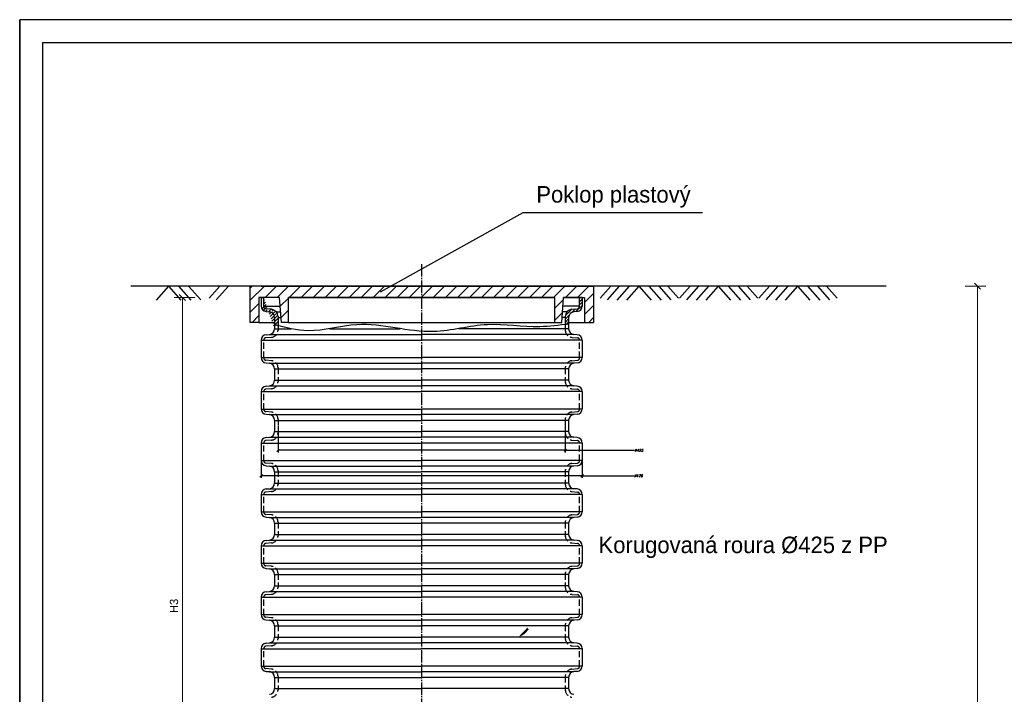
# Model space of a CAD drawing. Header units: millimetres. Extents: x -300186 to 535068, y -28581 to 763298.
# Tile 63 of 256: x 3266 to 4461, y 112676 to 113494. Entities that reach past the tile are written whole.
import ezdxf

# ---------------------------------------------------------------- set-up
doc = ezdxf.new("R2010")
doc.units = ezdxf.units.MM
doc.header["$LTSCALE"] = 10
doc.header["$PDSIZE"] = -4
doc.linetypes.add('CENTER', pattern=[1.9499999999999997, 1.5, -0.15, 0.15, -0.15])
doc.linetypes.add('HIDDEN1', pattern=[1.1, 0.75, -0.35])
for name, color, linetype in [('BORDER', 7, 'Continuous'), ('CIENKA', 1, 'Continuous'), ('ZTI-DPS-armatury-popis', 7, 'Continuous')]:
    doc.layers.add(name, color=color, linetype=linetype)
doc.layers.add('tenká', color=6, linetype='Continuous', lineweight=9)
doc.styles.add('GOST', font='simplex.shx', dxfattribs={"oblique": 15})
doc.styles.add('laplan N', font='txt')
doc.styles.add('pivovarska', font='txt')
doc.styles.get("Standard").update_dxf_attribs({"font": 'ic-simplex.shx', "width": 0.8})
doc.dimstyles.new('CADKON', dxfattribs={"dimscale": 50, "dimtxt": 2.5, "dimasz": 2.5, "dimexe": 1.8, "dimexo": 5, "dimgap": 0.6, "dimtad": 1, "dimrnd": 1, "dimtxsty": 'Standard', "dimblk1": 'OBLIQUE', "dimblk2": 'OBLIQUE', "dimsah": 1, "dimcen": 2.5, "dimadec": 1, "dimazin": 2, "dimtfac": 1, "dimtdec": 4, "dimtix": 1, "dimtmove": 2, "dimatfit": 3, "dimldrblk": 'OPEN30', "dimfxl": 5, "dimfxlon": 1, "dimtfill": 1, "dimtolj": 1, "dimarcsym": 0})
doc.dimstyles.new('pivovarska_100', dxfattribs={"dimscale": 100, "dimtxt": 2, "dimasz": 1.5, "dimexe": 2, "dimexo": 0, "dimgap": 1, "dimtad": 1, "dimdec": 0, "dimzin": 1, "dimtxsty": 'pivovarska', "dimblk": 'OBLIQUE', "dimcen": 2, "dimclrd": 256, "dimclre": 256, "dimclrt": 256, "dimadec": 0, "dimazin": 0, "dimtfac": 1, "dimtdec": 0, "dimtmove": 1, "dimatfit": 0, "dimfxl": 3, "dimfxlon": 1, "dimlwd": 13, "dimlwe": 13, "dimarcsym": 0})
doc.dimstyles.get("Standard").update_dxf_attribs({"dimtxt": 0.18, "dimasz": 0.18, "dimexe": 0.18, "dimexo": 0.0625, "dimgap": 0.09, "dimtad": 0, "dimtih": 1, "dimtoh": 1, "dimdec": 4, "dimzin": 0, "dimdsep": 46, "dimtxsty": 'Standard', "dimcen": 0.09, "dimadec": 0, "dimazin": 0, "dimtfac": 1, "dimtdec": 4, "dimtofl": 0, "dimtmove": 0, "dimatfit": 3, "dimfxl": 1, "dimtolj": 1, "dimtzin": 0, "dimarcsym": 0})
pattern_1 = [(45, (2161.072648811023, 111870.6409117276), (-7.292038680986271, 7.292038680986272), [])]

# ---------------------------------------------------------------- blocks, each defined once
blk = doc.blocks.new('_OBLIQUE')
at = {"color": 0, "linetype": 'ByBlock'}
blk.add_line((-0.5, -0.5), (0.5, 0.5), dxfattribs=at)
blk = doc.blocks.new('*D1079')
at = {"layer": 'Defpoints', "color": 0, "transparency": 16777216}
for p in [(4294.049739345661, 113170.5651523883), (4428.223535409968, 113170.5651523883), (4250.188195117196, 112130.9316728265)]:
    blk.add_point(p, dxfattribs=at)
at = {"layer": 'tenká', "lineweight": 13, "ltscale": 2, "transparency": 16777216}
for p, q in [((4413.223535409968, 113170.5651523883), (4438.223535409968, 113170.5651523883)), ((4428.223535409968, 112130.9316728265), (4428.223535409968, 113170.5651523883)), ((4413.223535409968, 112130.9316728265), (4438.223535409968, 112130.9316728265))]:
    blk.add_line(p, q, dxfattribs=at)
at = {"layer": 'tenká', "lineweight": 13, "transparency": 16777216, "xscale": 7.5, "yscale": 7.5, "zscale": 7.5}
for p, rotation in [((4428.223535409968, 113170.5651523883), 90), ((4428.223535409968, 112130.9316728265), 270)]:
    blk.add_blockref('_OBLIQUE', p, dxfattribs=dict(at, rotation=rotation))
at = {"layer": 'tenká', "transparency": 16777216, "insert": (4418.22150333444, 112650.7484126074), "char_height": 10, "attachment_point": 5, "rotation": 90, "style": 'laplan N'}
blk.add_mtext('H', dxfattribs=at)
blk = doc.blocks.new('*D1080')
at = {"layer": 'Defpoints', "color": 0, "transparency": 16777216}
for p in [(3463.649656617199, 113156.8151523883), (3559.233084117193, 113156.8151523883), (3570.235051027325, 112408.7769735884)]:
    blk.add_point(p, dxfattribs=at)
at = {"layer": 'tenká', "lineweight": 13, "ltscale": 2, "transparency": 16777216}
for p, q in [((3478.649656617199, 113156.8151523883), (3453.649656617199, 113156.8151523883)), ((3463.649656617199, 112408.7769735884), (3463.649656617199, 113156.8151523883)), ((3478.649656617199, 112408.7769735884), (3453.649656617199, 112408.7769735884))]:
    blk.add_line(p, q, dxfattribs=at)
at = {"layer": 'tenká', "lineweight": 13, "transparency": 16777216, "xscale": 7.5, "yscale": 7.5, "zscale": 7.5}
for p, rotation in [((3463.649656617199, 113156.8151523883), 90), ((3463.649656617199, 112408.7769735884), 270)]:
    blk.add_blockref('_OBLIQUE', p, dxfattribs=dict(at, rotation=rotation))
at = {"layer": 'tenká', "transparency": 16777216, "insert": (3453.547583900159, 112782.7960629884), "char_height": 10, "attachment_point": 5, "rotation": 90, "style": 'laplan N'}
blk.add_mtext('H3', dxfattribs=at)
blk = doc.blocks.new('*D1084')
at = {"color": 1, "linetype": 'Continuous', "lineweight": -2, "transparency": 16777216}
for p, q in [((3559.232435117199, 112972.4996713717), (3559.232435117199, 112937.9537856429)), ((3948.632435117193, 112967.4059709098), (3948.632435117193, 112937.9537856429)), ((3948.632435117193, 112940.4537856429), (3559.232435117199, 112940.4537856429)), ((3948.632435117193, 112940.4537856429), (4011.187255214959, 112940.4537856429))]:
    blk.add_line(p, q, dxfattribs=at)
at = {"layer": 'Defpoints', "color": 0, "transparency": 16777216}
for p in [(3559.232435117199, 112972.4996713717), (3948.632435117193, 112967.4059709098), (3559.232435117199, 112940.4537856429)]:
    blk.add_point(p, dxfattribs=at)
at = {"color": 1, "lineweight": -2, "transparency": 16777216, "xscale": 3, "yscale": 3, "zscale": 3, "rotation": 180}
blk.add_blockref('_OBLIQUE', (3559.232435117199, 112940.4537856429), dxfattribs=at)
at = {"color": 1, "lineweight": -2, "transparency": 16777216, "xscale": 3, "yscale": 3, "zscale": 3}
blk.add_blockref('_OBLIQUE', (3948.632435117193, 112940.4537856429), dxfattribs=at)
at = {"color": 1, "transparency": 16777216, "insert": (4016.822036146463, 112940.4537856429), "char_height": 3, "attachment_point": 5, "style": 'GOST'}
blk.add_mtext('\\A1;%%c476', dxfattribs=at)
blk = doc.blocks.new('*D1085')
at = {"color": 1, "linetype": 'Continuous', "lineweight": -2, "transparency": 16777216}
for p, q in [((3579.684696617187, 113000.7670498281), (3579.684696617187, 112968.9477503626)), ((3928.180173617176, 113003.388534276), (3928.180173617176, 112968.9477503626)), ((3928.180173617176, 112971.4477503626), (3579.684696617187, 112971.4477503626)), ((3928.180173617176, 112971.4477503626), (4011.607966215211, 112971.4477503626))]:
    blk.add_line(p, q, dxfattribs=at)
at = {"layer": 'Defpoints', "color": 0, "transparency": 16777216}
for p in [(3579.684696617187, 113000.7670498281), (3928.180173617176, 113003.388534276), (3579.684696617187, 112971.4477503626)]:
    blk.add_point(p, dxfattribs=at)
at = {"color": 1, "lineweight": -2, "transparency": 16777216, "xscale": 3, "yscale": 3, "zscale": 3, "rotation": 180}
blk.add_blockref('_OBLIQUE', (3579.684696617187, 112971.4477503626), dxfattribs=at)
at = {"color": 1, "lineweight": -2, "transparency": 16777216, "xscale": 3, "yscale": 3, "zscale": 3}
blk.add_blockref('_OBLIQUE', (3928.180173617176, 112971.4477503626), dxfattribs=at)
at = {"color": 1, "transparency": 16777216, "insert": (4017.314175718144, 112971.4477503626), "char_height": 3, "attachment_point": 5, "style": 'GOST'}
blk.add_mtext('\\A1;%%c425', dxfattribs=at)

msp = doc.modelspace()

# ---------------------------------------------------------------- hatches: boundary and pattern name
at = {"linetype": 'Continuous'}
h = msp.add_hatch(dxfattribs=at)
h.set_pattern_fill('ANSI31', color=1, scale=82.5, style=0)
h.set_pattern_definition(pattern_1)
h.paths.add_polyline_path([(3559.232435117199, 113170.5651523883), (3545.482435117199, 113170.5651523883), (3545.482435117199, 113126.5651523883), (3556.482435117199, 113126.5651523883), (3556.482435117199, 113156.8151523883), (3581.65773361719, 113156.8151523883), (3583.9727001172, 113126.5651523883), (3592.220098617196, 113126.5651523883), (3592.220098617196, 113156.8151523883), (3753.932435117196, 113156.8151523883), (3753.932435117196, 113170.5651523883)])
h = msp.add_hatch(dxfattribs=at)
h.set_pattern_fill('ANSI31', color=1, scale=82.5, style=0)
h.set_pattern_definition(pattern_1)
h.paths.add_polyline_path([(3753.932435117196, 113170.5651523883), (3753.932435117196, 113156.8151523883), (3915.644771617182, 113156.8151523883), (3915.644771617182, 113126.5651523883), (3923.892170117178, 113126.5651523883), (3926.207136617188, 113156.8151523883), (3951.382435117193, 113156.8151523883), (3951.382435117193, 113126.5651523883), (3962.382435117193, 113126.5651523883), (3962.382435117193, 113170.5651523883)])
at = {"layer": 'CIENKA', "linetype": 'Continuous', "ltscale": 10}
h = msp.add_hatch(dxfattribs=at)
h.set_pattern_fill('ANSI31', color=256, scale=22, style=0)
h.set_pattern_definition([(45, (3559.233084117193, 113118.8365079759), (-1.944543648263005, 1.944543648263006), [])])
edge = h.paths.add_edge_path()
edge.add_spline(control_points=[(3579.684696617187, 113122.5504963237), (3578.321211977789, 113122.8974635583), (3576.957793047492, 113123.247761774), (3575.594374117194, 113123.5980599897)], knot_values=[64.48696181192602, 64.48696181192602, 64.48696181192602, 64.48696181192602, 65.24345523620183, 65.24345523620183, 65.24345523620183, 65.24345523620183], degree=3, periodic=0)
edge.add_line((3579.684696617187, 113133.6535622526), (3579.684696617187, 113122.5504963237))
edge.add_line((3575.594374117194, 113132.457281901), (3575.594374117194, 113118.8365079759))
edge.add_arc((3570.849600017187, 113133.6535622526), 8.835096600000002, 0, 84.99999999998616)
edge.add_arc((3568.640825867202, 113132.457281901), 6.953548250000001, 0, 85.00000000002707)
edge.add_line((3571.619629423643, 113142.4550386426), (3564.9145051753, 113143.0416610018))
edge.add_arc((3565.164051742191, 113145.8939913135), 2.86322575, 180, 265.0000000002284)
edge.add_arc((3565.736696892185, 113146.2199254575), 6.503612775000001, 180, 264.9999999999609)
edge.add_line((3565.169869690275, 113139.7410608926), (3569.246867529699, 113139.3843698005))
edge.add_line((3562.300825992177, 113145.8939913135), (3562.300825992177, 113156.8151523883))
edge.add_line((3559.233084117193, 113156.8151523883), (3559.233084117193, 113146.2199254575))
edge.add_line((3559.233084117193, 113156.8151523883), (3562.300825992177, 113156.8151523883))
h = msp.add_hatch(dxfattribs=at)
h.set_pattern_fill('ANSI31', color=256, scale=22, style=0)
h.set_pattern_definition([(45, (3928.180173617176, 113118.8365079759), (-1.944543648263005, 1.944543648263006), [])])
edge = h.paths.add_edge_path()
edge.add_line((3945.564044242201, 113156.8151523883), (3948.631786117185, 113156.8151523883))
edge.add_line((3945.564044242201, 113145.8939913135), (3945.564044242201, 113156.8151523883))
edge.add_line((3948.631786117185, 113156.8151523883), (3948.631786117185, 113146.2199254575))
edge.add_line((3936.245240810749, 113142.4550386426), (3942.950365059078, 113143.0416610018))
edge.add_arc((3942.700818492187, 113145.8939913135), 2.86322575, 274.9999999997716, 360)
edge.add_arc((3942.128173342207, 113146.2199254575), 6.503612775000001, 274.9999999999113, 360)
edge.add_arc((3937.015270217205, 113133.6535622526), 8.835096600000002, 95.00000000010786, 180)
edge.add_line((3942.695000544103, 113139.7410608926), (3938.618002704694, 113139.3843698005))
edge.add_arc((3939.224044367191, 113132.457281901), 6.953548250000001, 94.99999999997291, 180)
edge.add_line((3928.180173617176, 113133.6535622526), (3928.180173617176, 113123.926514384))
edge.add_line((3932.270496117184, 113132.457281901), (3932.270496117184, 113118.8365079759))
edge.add_spline(control_points=[(3932.270496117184, 113124.4627251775), (3930.907076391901, 113124.2832826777), (3929.543656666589, 113124.1038401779), (3928.180173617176, 113123.926514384)], knot_values=[0, 0, 0, 0, 0.7477866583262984, 0.7477866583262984, 0.7477866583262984, 0.7477866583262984], degree=3, periodic=0)

# ---------------------------------------------------------------- linework, layer by layer
at = {"linetype": 'Continuous'}
for p, q in [((3266.294435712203, 111915.109197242), (3266.294435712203, 113493.609197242)), ((3293.794432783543, 113466.1091920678), (5493.794432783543, 113466.1091920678)), ((3293.794432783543, 113466.1091920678), (3293.794432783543, 111887.6091920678)), ((3293.794436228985, 113466.1091946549), (5493.794436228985, 113466.1091946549)), ((3581.65773361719, 113156.8151523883), (3559.233084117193, 113156.8151523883)), ((3915.644771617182, 113156.8151523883), (3592.220098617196, 113156.8151523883)), ((3948.631786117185, 113156.8151523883), (3926.207136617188, 113156.8151523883)), ((3562.300825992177, 113146.2199254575), (3582.492436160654, 113146.2199254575)), ((3945.564044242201, 113146.2199254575), (3925.396307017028, 113146.2199254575)), ((3577.573942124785, 113139.3843698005), (3582.991673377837, 113139.3843698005)), ((3579.684696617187, 113132.457281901), (3583.521788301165, 113132.457281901)), ((3928.180173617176, 113132.457281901), (3924.343081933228, 113132.457281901)), ((3930.290928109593, 113139.3843698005), (3924.873196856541, 113139.3843698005)), ((3575.594374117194, 113118.8365079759), (3595.664844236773, 113118.8365079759)), ((3642.027321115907, 113118.8365079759), (3728.038274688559, 113118.8365079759)), ((3932.270496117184, 113118.8365079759), (3798.431868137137, 113118.8365079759)), ((3569.246867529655, 113111.9094200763), (3753.932435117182, 113111.9094200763)), ((3938.618002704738, 113111.9094200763), (3753.932435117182, 113111.9094200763)), ((3559.233084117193, 113104.9614217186), (3753.932435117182, 113104.9614217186)), ((3948.631786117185, 113104.9614217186), (3753.932435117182, 113104.9614217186)), ((3559.233084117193, 113083.8271892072), (3753.932435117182, 113083.8271892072)), ((3948.631786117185, 113083.8271892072), (3753.932435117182, 113083.8271892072)), ((3569.246867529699, 113076.9916335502), (3753.932435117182, 113076.9916335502)), ((3575.594374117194, 113070.0645456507), (3753.932435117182, 113070.0645456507)), ((3938.618002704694, 113076.9916335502), (3753.932435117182, 113076.9916335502)), ((3932.270496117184, 113070.0645456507), (3753.932435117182, 113070.0645456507)), ((3569.246867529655, 113049.516683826), (3753.932435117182, 113049.516683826)), ((3575.594374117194, 113056.4437717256), (3753.932435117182, 113056.4437717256)), ((3932.270496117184, 113056.4437717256), (3753.932435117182, 113056.4437717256)), ((3938.618002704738, 113049.516683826), (3753.932435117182, 113049.516683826)), ((3559.233084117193, 113042.5686854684), (3753.932435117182, 113042.5686854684)), ((3948.631786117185, 113042.5686854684), (3753.932435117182, 113042.5686854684)), ((3559.233084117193, 113021.4906743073), (3753.932435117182, 113021.4906743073)), ((3569.246867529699, 113014.6551186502), (3753.932435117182, 113014.6551186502)), ((3948.631786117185, 113021.4906743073), (3753.932435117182, 113021.4906743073)), ((3938.618002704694, 113014.6551186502), (3753.932435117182, 113014.6551186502)), ((3575.594374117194, 113007.7280307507), (3753.932435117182, 113007.7280307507)), ((3932.270496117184, 113007.7280307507), (3753.932435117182, 113007.7280307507)), ((3569.246867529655, 112987.1801689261), (3753.932435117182, 112987.1801689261)), ((3575.594374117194, 112994.1072568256), (3753.932435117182, 112994.1072568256)), ((3932.270496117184, 112994.1072568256), (3753.932435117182, 112994.1072568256)), ((3938.618002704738, 112987.1801689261), (3753.932435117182, 112987.1801689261)), ((3559.233084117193, 112980.2321705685), (3753.932435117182, 112980.2321705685)), ((3948.631786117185, 112980.2321705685), (3753.932435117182, 112980.2321705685)), ((3559.233084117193, 112959.1541594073), (3753.932435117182, 112959.1541594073)), ((3569.246867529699, 112952.3186037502), (3753.932435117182, 112952.3186037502)), ((3948.631786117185, 112959.1541594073), (3753.932435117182, 112959.1541594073)), ((3938.618002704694, 112952.3186037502), (3753.932435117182, 112952.3186037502)), ((3575.594374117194, 112945.3915158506), (3753.932435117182, 112945.3915158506)), ((3932.270496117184, 112945.3915158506), (3753.932435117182, 112945.3915158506)), ((3575.594374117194, 112931.7707419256), (3753.932435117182, 112931.7707419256)), ((3932.270496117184, 112931.7707419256), (3753.932435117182, 112931.7707419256)), ((3559.233084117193, 112917.8956556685), (3753.932435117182, 112917.8956556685)), ((3569.246867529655, 112924.8436540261), (3753.932435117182, 112924.8436540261)), ((3938.618002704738, 112924.8436540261), (3753.932435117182, 112924.8436540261)), ((3948.631786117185, 112917.8956556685), (3753.932435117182, 112917.8956556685)), ((3559.233084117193, 112896.8738658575), (3753.932435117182, 112896.8738658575)), ((3948.631786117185, 112896.8738658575), (3753.932435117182, 112896.8738658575)), ((3569.246867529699, 112890.0383102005), (3753.932435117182, 112890.0383102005)), ((3575.594374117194, 112883.111222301), (3753.932435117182, 112883.111222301)), ((3938.618002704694, 112890.0383102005), (3753.932435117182, 112890.0383102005)), ((3932.270496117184, 112883.111222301), (3753.932435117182, 112883.111222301)), ((3575.594374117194, 112869.4904483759), (3753.932435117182, 112869.4904483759)), ((3932.270496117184, 112869.4904483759), (3753.932435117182, 112869.4904483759)), ((3559.233084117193, 112855.6153621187), (3753.932435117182, 112855.6153621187)), ((3569.246867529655, 112862.5633604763), (3753.932435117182, 112862.5633604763)), ((3938.618002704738, 112862.5633604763), (3753.932435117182, 112862.5633604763)), ((3948.631786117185, 112855.6153621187), (3753.932435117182, 112855.6153621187)), ((3559.233084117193, 112834.4811296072), (3753.932435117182, 112834.4811296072)), ((3948.631786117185, 112834.4811296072), (3753.932435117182, 112834.4811296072)), ((3569.246867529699, 112827.6455739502), (3753.932435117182, 112827.6455739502)), ((3575.594374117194, 112820.7184860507), (3753.932435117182, 112820.7184860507)), ((3938.618002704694, 112827.6455739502), (3753.932435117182, 112827.6455739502)), ((3932.270496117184, 112820.7184860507), (3753.932435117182, 112820.7184860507)), ((3575.594374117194, 112807.0977121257), (3753.932435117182, 112807.0977121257)), ((3932.270496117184, 112807.0977121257), (3753.932435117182, 112807.0977121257)), ((3569.246867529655, 112800.170624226), (3753.932435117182, 112800.170624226)), ((3938.618002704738, 112800.170624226), (3753.932435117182, 112800.170624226)), ((3559.233084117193, 112793.2226258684), (3753.932435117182, 112793.2226258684)), ((3948.631786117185, 112793.2226258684), (3753.932435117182, 112793.2226258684)), ((3559.233084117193, 112772.1446147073), (3753.932435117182, 112772.1446147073)), ((3948.631786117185, 112772.1446147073), (3753.932435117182, 112772.1446147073)), ((3569.246867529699, 112765.3090590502), (3753.932435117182, 112765.3090590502)), ((3938.618002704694, 112765.3090590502), (3753.932435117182, 112765.3090590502)), ((3575.594374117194, 112758.3819711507), (3753.932435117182, 112758.3819711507)), ((3932.270496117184, 112758.3819711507), (3753.932435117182, 112758.3819711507)), ((3569.246867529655, 112737.8341093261), (3753.932435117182, 112737.8341093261)), ((3575.594374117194, 112744.7611972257), (3753.932435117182, 112744.7611972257)), ((3932.270496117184, 112744.7611972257), (3753.932435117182, 112744.7611972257)), ((3938.618002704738, 112737.8341093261), (3753.932435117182, 112737.8341093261)), ((3559.233084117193, 112730.8861109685), (3753.932435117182, 112730.8861109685)), ((3948.631786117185, 112730.8861109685), (3753.932435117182, 112730.8861109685)), ((3559.233084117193, 112709.8080998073), (3753.932435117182, 112709.8080998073)), ((3569.246867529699, 112702.9725441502), (3753.932435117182, 112702.9725441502)), ((3948.631786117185, 112709.8080998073), (3753.932435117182, 112709.8080998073)), ((3938.618002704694, 112702.9725441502), (3753.932435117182, 112702.9725441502)), ((3575.594374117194, 112696.0454562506), (3753.932435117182, 112696.0454562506)), ((3932.270496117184, 112696.0454562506), (3753.932435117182, 112696.0454562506)), ((3575.594374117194, 112682.4246823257), (3753.932435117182, 112682.4246823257)), ((3932.270496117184, 112682.4246823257), (3753.932435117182, 112682.4246823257))]:
    msp.add_line(p, q, dxfattribs=at)
at = {"color": 4, "linetype": 'CENTER'}
msp.add_line((3753.932435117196, 113197.0131155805), (3753.932435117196, 112087.1613142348), dxfattribs=at)
at = {"color": 1, "linetype": 'Continuous'}
for p, q in [((4317.374853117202, 113170.5651523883), (3401.225074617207, 113170.5651523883)), ((3432.292220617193, 113153.6040158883), (3447.22002911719, 113170.5651523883)), ((3462.147832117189, 113153.6040158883), (3447.22002911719, 113170.5651523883)), ((3474.153402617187, 113153.6040158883), (3459.225599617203, 113170.5651523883)), ((3485.843036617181, 113153.9196608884), (3471.193033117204, 113170.5651523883)), ((3496.00080511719, 113155.8135418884), (3508.983967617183, 113170.5651523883)), ((3504.847021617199, 113153.9196608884), (3519.497019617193, 113170.5651523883)), ((3970.47179111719, 113155.8135418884), (3983.454953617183, 113170.5651523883)), ((3979.318002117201, 113153.9196608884), (3993.968005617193, 113170.5651523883)), ((3991.007636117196, 113153.6040158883), (4005.935439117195, 113170.5651523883)), ((4003.013206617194, 113153.6040158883), (4017.941009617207, 113170.5651523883)), ((4032.868818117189, 113153.6040158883), (4017.941009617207, 113170.5651523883)), ((4044.874388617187, 113153.6040158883), (4029.94658011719, 113170.5651523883)), ((4056.564017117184, 113153.9196608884), (4041.914019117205, 113170.5651523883)), ((4065.410233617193, 113155.8135418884), (4052.427071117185, 113170.5651523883)), ((4066.72179111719, 113155.8135418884), (4079.704953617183, 113170.5651523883)), ((4075.568002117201, 113153.9196608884), (4090.218005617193, 113170.5651523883)), ((4087.257636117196, 113153.6040158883), (4102.185439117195, 113170.5651523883)), ((4099.263206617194, 113153.6040158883), (4114.191009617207, 113170.5651523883)), ((4129.118818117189, 113153.6040158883), (4114.191009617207, 113170.5651523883)), ((4141.124388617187, 113153.6040158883), (4126.19658011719, 113170.5651523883)), ((4152.814017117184, 113153.9196608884), (4138.164019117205, 113170.5651523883)), ((4161.660233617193, 113155.8135418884), (4148.677071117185, 113170.5651523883)), ((4162.97179111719, 113155.8135418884), (4175.954953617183, 113170.5651523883)), ((4171.818002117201, 113153.9196608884), (4186.468005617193, 113170.5651523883)), ((4183.507636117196, 113153.6040158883), (4198.435439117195, 113170.5651523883)), ((4195.513206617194, 113153.6040158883), (4210.441009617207, 113170.5651523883)), ((4225.368818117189, 113153.6040158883), (4210.441009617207, 113170.5651523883)), ((4237.374388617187, 113153.6040158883), (4222.44658011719, 113170.5651523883)), ((4249.064017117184, 113153.9196608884), (4234.414019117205, 113170.5651523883)), ((4257.910233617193, 113155.8135418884), (4244.927071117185, 113170.5651523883))]:
    msp.add_line(p, q, dxfattribs=at)
at = {"color": 7, "linetype": 'Continuous'}
for p, q in [((3948.632435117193, 113170.5651523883), (3545.482435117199, 113170.5651523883)), ((3545.482435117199, 113170.5651523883), (3545.482435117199, 113126.5651523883)), ((3559.232435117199, 113170.5651523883), (3962.382435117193, 113170.5651523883)), ((3962.382435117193, 113170.5651523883), (3962.382435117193, 113126.5651523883)), ((3581.65773361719, 113156.8151523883), (3556.482435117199, 113156.8151523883)), ((3556.482435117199, 113156.8151523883), (3556.482435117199, 113126.5651523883)), ((3559.233084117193, 113156.8151523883), (3559.233084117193, 113146.2199254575)), ((3583.9727001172, 113126.5651523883), (3581.65773361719, 113156.8151523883)), ((3915.644771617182, 113156.8151523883), (3592.220098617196, 113156.8151523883)), ((3592.220098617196, 113156.8151523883), (3915.644771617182, 113156.8151523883)), ((3592.220098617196, 113126.5651523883), (3592.220098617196, 113156.8151523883)), ((3915.644771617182, 113126.5651523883), (3915.644771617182, 113156.8151523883)), ((3923.892170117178, 113126.5651523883), (3926.207136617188, 113156.8151523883)), ((3926.207136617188, 113156.8151523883), (3951.382435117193, 113156.8151523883)), ((3948.631786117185, 113156.8151523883), (3948.631786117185, 113146.2199254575)), ((3951.382435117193, 113156.8151523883), (3951.382435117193, 113126.5651523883)), ((3565.169869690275, 113139.7410608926), (3569.246867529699, 113139.3843698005)), ((3575.594374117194, 113132.457281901), (3575.594374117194, 113118.8365079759)), ((3932.270496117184, 113132.457281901), (3932.270496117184, 113118.8365079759)), ((3942.695000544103, 113139.7410608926), (3938.618002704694, 113139.3843698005)), ((3556.482435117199, 113126.5651523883), (3545.482435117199, 113126.5651523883)), ((3556.482435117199, 113126.5651523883), (3575.226534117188, 113126.5651523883)), ((3592.220098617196, 113126.5651523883), (3583.9727001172, 113126.5651523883)), ((3592.220098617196, 113126.5651523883), (3923.892170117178, 113126.5651523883)), ((3932.638330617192, 113126.5651523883), (3962.382435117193, 113126.5651523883)), ((3565.281884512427, 113111.5625290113), (3569.246867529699, 113111.9094200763)), ((3942.582985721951, 113111.5625290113), (3938.618002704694, 113111.9094200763)), ((3559.233084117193, 113104.9614217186), (3559.233084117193, 113083.8834105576)), ((3948.631786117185, 113104.9614217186), (3948.631786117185, 113083.8834105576)), ((3565.169869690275, 113077.4045459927), (3569.246867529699, 113077.0478549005)), ((3575.594374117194, 113070.120767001), (3575.594374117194, 113056.4999930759)), ((3932.270496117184, 113070.120767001), (3932.270496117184, 113056.4999930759)), ((3942.695000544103, 113077.4045459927), (3938.618002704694, 113077.0478549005)), ((3565.281884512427, 113049.2260141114), (3569.246867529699, 113049.5729051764)), ((3942.582985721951, 113049.2260141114), (3938.618002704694, 113049.5729051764)), ((3559.233084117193, 113042.6249068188), (3559.233084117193, 113021.5468956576)), ((3948.631786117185, 113042.6249068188), (3948.631786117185, 113021.5468956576)), ((3565.169869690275, 113015.0680310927), (3569.246867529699, 113014.7113400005)), ((3942.695000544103, 113015.0680310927), (3938.618002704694, 113014.7113400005)), ((3575.594374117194, 113007.7842521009), (3575.594374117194, 112994.1634781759)), ((3932.270496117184, 113007.7842521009), (3932.270496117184, 112994.1634781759)), ((3565.281884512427, 112986.8894992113), (3569.246867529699, 112987.2363902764)), ((3942.582985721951, 112986.8894992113), (3938.618002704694, 112987.2363902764)), ((3559.233084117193, 112980.2883919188), (3559.233084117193, 112959.2103807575)), ((3948.631786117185, 112980.2883919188), (3948.631786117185, 112959.2103807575)), ((3565.169869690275, 112952.7315161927), (3569.246867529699, 112952.3748251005)), ((3942.695000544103, 112952.7315161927), (3938.618002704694, 112952.3748251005)), ((3575.594374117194, 112945.4477372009), (3575.594374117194, 112931.8269632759)), ((3932.270496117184, 112945.4477372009), (3932.270496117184, 112931.8269632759)), ((3559.233084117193, 112917.9518770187), (3559.233084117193, 112907.4690927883)), ((3565.281884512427, 112924.5529843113), (3569.246867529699, 112924.8998753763)), ((3942.582985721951, 112924.5529843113), (3938.618002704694, 112924.8998753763)), ((3948.631786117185, 112917.9518770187), (3948.631786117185, 112907.4690927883)), ((3559.233084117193, 112907.4690927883), (3559.233084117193, 112896.8738658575)), ((3948.631786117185, 112907.4690927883), (3948.631786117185, 112896.8738658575)), ((3565.169869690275, 112890.3950012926), (3569.246867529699, 112890.0383102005)), ((3942.695000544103, 112890.3950012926), (3938.618002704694, 112890.0383102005)), ((3575.594374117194, 112883.111222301), (3575.594374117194, 112869.4904483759)), ((3932.270496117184, 112883.111222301), (3932.270496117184, 112869.4904483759)), ((3559.233084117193, 112855.6153621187), (3559.233084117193, 112834.5373509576)), ((3565.281884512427, 112862.2164694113), (3569.246867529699, 112862.5633604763)), ((3942.582985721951, 112862.2164694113), (3938.618002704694, 112862.5633604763)), ((3948.631786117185, 112855.6153621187), (3948.631786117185, 112834.5373509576)), ((3565.169869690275, 112828.0584863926), (3569.246867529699, 112827.7017953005)), ((3575.594374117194, 112820.774707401), (3575.594374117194, 112807.1539334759)), ((3932.270496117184, 112820.774707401), (3932.270496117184, 112807.1539334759)), ((3942.695000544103, 112828.0584863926), (3938.618002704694, 112827.7017953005)), ((3565.281884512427, 112799.8799545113), (3569.246867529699, 112800.2268455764)), ((3942.582985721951, 112799.8799545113), (3938.618002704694, 112800.2268455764)), ((3559.233084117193, 112793.2788472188), (3559.233084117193, 112772.2008360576)), ((3948.631786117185, 112793.2788472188), (3948.631786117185, 112772.2008360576)), ((3565.169869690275, 112765.7219714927), (3569.246867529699, 112765.3652804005)), ((3942.695000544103, 112765.7219714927), (3938.618002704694, 112765.3652804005)), ((3575.594374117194, 112758.4381925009), (3575.594374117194, 112744.8174185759)), ((3932.270496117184, 112758.4381925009), (3932.270496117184, 112744.8174185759)), ((3565.281884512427, 112737.5434396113), (3569.246867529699, 112737.8903306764)), ((3942.582985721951, 112737.5434396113), (3938.618002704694, 112737.8903306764)), ((3559.233084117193, 112730.9423323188), (3559.233084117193, 112709.8643211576)), ((3948.631786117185, 112730.9423323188), (3948.631786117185, 112709.8643211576)), ((3565.169869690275, 112703.3854565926), (3569.246867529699, 112703.0287655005)), ((3942.695000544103, 112703.3854565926), (3938.618002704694, 112703.0287655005)), ((3575.594374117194, 112696.1016776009), (3575.594374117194, 112682.4809036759)), ((3932.270496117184, 112696.1016776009), (3932.270496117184, 112682.4809036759))]:
    msp.add_line(p, q, dxfattribs=at)
for p, q in [((3562.300825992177, 113145.8939913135), (3562.300825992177, 113156.8151523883)), ((3945.564044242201, 113145.8939913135), (3945.564044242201, 113156.8151523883)), ((3571.619629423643, 113142.4550386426), (3564.9145051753, 113143.0416610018)), ((3936.245240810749, 113142.4550386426), (3942.950365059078, 113143.0416610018)), ((3579.684696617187, 113133.6535622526), (3579.684696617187, 113122.5504963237)), ((3928.180173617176, 113133.6535622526), (3928.180173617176, 113123.926514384))]:
    msp.add_line(p, q)
for centre, radius, start, end in [((3565.736696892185, 113146.2199254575), 6.503612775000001, 180, 264.9999999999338), ((3942.128173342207, 113146.2199254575), 6.503612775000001, 274.9999999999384, 0), ((3568.640825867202, 113132.457281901), 6.953548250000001, 0, 85.00000000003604), ((3939.224044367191, 113132.457281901), 6.953548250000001, 94.9999999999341, 180), ((3568.640825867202, 113118.8365079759), 6.953548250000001, 274.9999999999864, 0), ((3939.224044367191, 113118.8365079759), 6.953548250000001, 180, 265.0000000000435), ((3565.859406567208, 113104.9614217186), 6.62632245, 95.00000000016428, 180), ((3942.005463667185, 113104.9614217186), 6.62632245, 0, 84.99999999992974), ((3565.736696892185, 113083.8834105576), 6.503612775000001, 180, 264.9999999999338), ((3942.128173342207, 113083.8834105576), 6.503612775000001, 274.9999999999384, 0), ((3568.640825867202, 113070.120767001), 6.953548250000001, 0, 85.00000000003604), ((3939.224044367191, 113070.120767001), 6.953548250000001, 94.9999999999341, 180), ((3565.859406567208, 113042.6249068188), 6.62632245, 95.00000000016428, 180), ((3568.640825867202, 113056.4999930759), 6.953548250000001, 274.9999999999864, 0), ((3939.224044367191, 113056.4999930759), 6.953548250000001, 180, 265.0000000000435), ((3942.005463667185, 113042.6249068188), 6.62632245, 0, 84.99999999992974), ((3565.736696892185, 113021.5468956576), 6.503612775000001, 180, 264.9999999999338), ((3568.640825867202, 113007.7842521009), 6.953548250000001, 0, 85.00000000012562), ((3939.224044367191, 113007.7842521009), 6.953548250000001, 94.99999999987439, 180), ((3942.128173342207, 113021.5468956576), 6.503612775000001, 274.9999999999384, 0), ((3565.859406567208, 112980.2883919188), 6.62632245, 95.00000000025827, 180), ((3568.640825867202, 112994.1634781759), 6.953548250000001, 274.9999999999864, 0), ((3939.224044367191, 112994.1634781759), 6.953548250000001, 180, 265.0000000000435), ((3942.005463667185, 112980.2883919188), 6.62632245, 0, 84.99999999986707), ((3565.736696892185, 112959.2103807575), 6.503612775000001, 180, 264.999999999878), ((3568.640825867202, 112945.4477372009), 6.953548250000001, 0, 85.00000000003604), ((3939.224044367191, 112945.4477372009), 6.953548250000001, 94.9999999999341, 180), ((3942.128173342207, 112959.2103807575), 6.503612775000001, 275.0000000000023, 0), ((3568.640825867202, 112931.8269632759), 6.953548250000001, 274.9999999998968, 0), ((3939.224044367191, 112931.8269632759), 6.953548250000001, 180, 265.0000000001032), ((3565.859406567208, 112917.9518770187), 6.62632245, 95.00000000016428, 180), ((3942.005463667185, 112917.9518770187), 6.62632245, 0, 84.99999999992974), ((3565.736696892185, 112896.8738658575), 6.503612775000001, 180, 264.9999999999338), ((3942.128173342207, 112896.8738658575), 6.503612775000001, 274.9999999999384, 0), ((3568.640825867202, 112883.111222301), 6.953548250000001, 0, 85.00000000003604), ((3939.224044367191, 112883.111222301), 6.953548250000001, 94.9999999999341, 180), ((3568.640825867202, 112869.4904483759), 6.953548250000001, 274.9999999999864, 0), ((3939.224044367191, 112869.4904483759), 6.953548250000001, 180, 265.0000000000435), ((3565.859406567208, 112855.6153621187), 6.62632245, 95.00000000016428, 180), ((3942.005463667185, 112855.6153621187), 6.62632245, 0, 84.99999999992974), ((3565.736696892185, 112834.5373509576), 6.503612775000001, 180, 264.9999999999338), ((3942.128173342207, 112834.5373509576), 6.503612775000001, 274.9999999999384, 0), ((3568.640825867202, 112820.774707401), 6.953548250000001, 0, 85.00000000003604), ((3939.224044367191, 112820.774707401), 6.953548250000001, 94.9999999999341, 180), ((3568.640825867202, 112807.1539334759), 6.953548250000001, 274.9999999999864, 0), ((3939.224044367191, 112807.1539334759), 6.953548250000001, 180, 265.0000000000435), ((3565.859406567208, 112793.2788472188), 6.62632245, 95.00000000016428, 180), ((3942.005463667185, 112793.2788472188), 6.62632245, 0, 84.99999999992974), ((3565.736696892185, 112772.2008360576), 6.503612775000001, 180, 264.9999999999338), ((3942.128173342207, 112772.2008360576), 6.503612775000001, 274.9999999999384, 0), ((3568.640825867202, 112758.4381925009), 6.953548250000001, 0, 85.00000000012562), ((3939.224044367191, 112758.4381925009), 6.953548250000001, 94.99999999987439, 180), ((3565.859406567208, 112730.9423323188), 6.62632245, 95.00000000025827, 180), ((3568.640825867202, 112744.8174185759), 6.953548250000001, 274.9999999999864, 0), ((3939.224044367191, 112744.8174185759), 6.953548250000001, 180, 265.0000000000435), ((3942.005463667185, 112730.9423323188), 6.62632245, 0, 84.99999999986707), ((3565.736696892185, 112709.8643211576), 6.503612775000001, 180, 265.0000000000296), ((3568.640825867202, 112696.1016776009), 6.953548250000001, 0, 85.00000000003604), ((3939.224044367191, 112696.1016776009), 6.953548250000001, 94.9999999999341, 180), ((3942.128173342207, 112709.8643211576), 6.503612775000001, 274.9999999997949, 0), ((3568.640825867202, 112682.4809036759), 6.953548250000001, 274.9999999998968, 0), ((3939.224044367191, 112682.4809036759), 6.953548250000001, 180, 265.0000000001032)]:
    msp.add_arc(centre, radius, start, end, dxfattribs=at)
for centre, radius, start, end in [((3565.164051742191, 113145.8939913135), 2.86322575, 180, 265.0000000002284), ((3570.849600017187, 113133.6535622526), 8.835096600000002, 0, 84.99999999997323), ((3937.015270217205, 113133.6535622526), 8.835096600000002, 95.00000000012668, 180), ((3942.700818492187, 113145.8939913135), 2.86322575, 274.9999999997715, 0)]:
    msp.add_arc(centre, radius, start, end)
at = {"layer": 'BORDER', "color": 1, "linetype": 'Continuous'}
msp.add_line((3266.294432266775, 111915.1091946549), (3266.294432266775, 113493.6091946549), dxfattribs=at)
for points in [[(5521.294432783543, 113493.60919166), (3266.294432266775, 113493.60919166), (3266.294432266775, 111860.10919166)], [(4421.294435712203, 113493.609194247), (3266.294435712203, 113493.609194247), (3266.294435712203, 111860.109194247)], [(4421.294436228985, 113493.6091946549), (3266.294436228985, 113493.6091946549), (3266.294436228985, 111860.1091946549)]]:
    msp.add_lwpolyline(points, dxfattribs=at)
at = {"layer": 'CIENKA', "linetype": 'Continuous'}
for p, q in [((3559.233084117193, 113156.8151523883), (3562.300825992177, 113156.8151523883)), ((3945.564044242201, 113156.8151523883), (3948.631786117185, 113156.8151523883))]:
    msp.add_line(p, q, dxfattribs=at)
at = {"layer": 'CIENKA', "color": 3, "linetype": 'HIDDEN1'}
for p, q in [((3579.684696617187, 113122.5504963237), (3579.684696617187, 113117.2265970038)), ((3928.180173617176, 113123.926514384), (3928.180173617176, 113117.2265970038)), ((3571.619629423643, 113108.4251206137), (3564.9145051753, 113107.8384982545)), ((3936.245240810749, 113108.4251206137), (3942.950365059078, 113107.8384982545)), ((3562.300825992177, 113083.5574764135), (3562.300825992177, 113104.9861679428)), ((3945.564044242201, 113083.5574764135), (3945.564044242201, 113104.9861679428)), ((3571.619629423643, 113080.1185237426), (3564.9145051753, 113080.7051461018)), ((3579.684696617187, 113071.3170473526), (3579.684696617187, 113054.8900821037)), ((3928.180173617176, 113071.3170473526), (3928.180173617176, 113054.8900821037)), ((3936.245240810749, 113080.1185237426), (3942.950365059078, 113080.7051461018)), ((3571.619629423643, 113046.0886057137), (3564.9145051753, 113045.5019833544)), ((3936.245240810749, 113046.0886057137), (3942.950365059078, 113045.5019833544)), ((3562.300825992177, 113021.2209615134), (3562.300825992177, 113042.6496530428)), ((3945.564044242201, 113021.2209615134), (3945.564044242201, 113042.6496530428)), ((3571.619629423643, 113017.7820088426), (3564.9145051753, 113018.3686312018)), ((3936.245240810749, 113017.7820088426), (3942.950365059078, 113018.3686312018)), ((3579.684696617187, 113008.9805324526), (3579.684696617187, 112992.5535672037)), ((3928.180173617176, 113008.9805324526), (3928.180173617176, 112992.5535672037)), ((3562.300825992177, 112958.8844466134), (3562.300825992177, 112980.3131381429)), ((3571.619629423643, 112983.7520908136), (3564.9145051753, 112983.1654684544)), ((3936.245240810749, 112983.7520908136), (3942.950365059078, 112983.1654684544)), ((3945.564044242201, 112958.8844466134), (3945.564044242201, 112980.3131381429)), ((3571.619629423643, 112955.4454939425), (3564.9145051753, 112956.0321163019)), ((3936.245240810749, 112955.4454939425), (3942.950365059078, 112956.0321163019)), ((3579.684696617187, 112946.6440175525), (3579.684696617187, 112930.2170523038)), ((3928.180173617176, 112946.6440175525), (3928.180173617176, 112930.2170523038)), ((3562.300825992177, 112907.4690927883), (3562.300825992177, 112917.9766232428)), ((3571.619629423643, 112921.4155759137), (3564.9145051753, 112920.8289535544)), ((3936.245240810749, 112921.4155759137), (3942.950365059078, 112920.8289535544)), ((3945.564044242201, 112907.4690927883), (3945.564044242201, 112917.9766232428)), ((3562.300825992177, 112896.5479317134), (3562.300825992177, 112907.4690927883)), ((3945.564044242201, 112896.5479317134), (3945.564044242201, 112907.4690927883)), ((3571.619629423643, 112893.1089790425), (3564.9145051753, 112893.6956014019)), ((3936.245240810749, 112893.1089790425), (3942.950365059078, 112893.6956014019)), ((3579.684696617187, 112884.3075026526), (3579.684696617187, 112867.8805374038)), ((3928.180173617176, 112884.3075026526), (3928.180173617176, 112867.8805374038)), ((3562.300825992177, 112834.2114168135), (3562.300825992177, 112855.6401083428)), ((3571.619629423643, 112859.0790610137), (3564.9145051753, 112858.4924386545)), ((3936.245240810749, 112859.0790610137), (3942.950365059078, 112858.4924386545)), ((3945.564044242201, 112834.2114168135), (3945.564044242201, 112855.6401083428)), ((3571.619629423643, 112830.7724641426), (3564.9145051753, 112831.3590865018)), ((3936.245240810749, 112830.7724641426), (3942.950365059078, 112831.3590865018)), ((3579.684696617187, 112821.9709877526), (3579.684696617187, 112805.5440225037)), ((3928.180173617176, 112821.9709877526), (3928.180173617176, 112805.5440225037)), ((3571.619629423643, 112796.7425461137), (3564.9145051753, 112796.1559237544)), ((3936.245240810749, 112796.7425461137), (3942.950365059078, 112796.1559237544)), ((3562.300825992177, 112771.8749019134), (3562.300825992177, 112793.3035934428)), ((3945.564044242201, 112771.8749019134), (3945.564044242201, 112793.3035934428)), ((3571.619629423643, 112768.4359492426), (3564.9145051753, 112769.0225716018)), ((3579.684696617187, 112759.6344728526), (3579.684696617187, 112743.2075076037)), ((3928.180173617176, 112759.6344728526), (3928.180173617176, 112743.2075076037)), ((3936.245240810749, 112768.4359492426), (3942.950365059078, 112769.0225716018)), ((3562.300825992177, 112709.5383870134), (3562.300825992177, 112730.9670785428)), ((3571.619629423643, 112734.4060312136), (3564.9145051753, 112733.8194088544)), ((3936.245240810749, 112734.4060312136), (3942.950365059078, 112733.8194088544)), ((3945.564044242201, 112709.5383870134), (3945.564044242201, 112730.9670785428)), ((3571.619629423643, 112706.0994343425), (3564.9145051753, 112706.6860567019)), ((3936.245240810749, 112706.0994343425), (3942.950365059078, 112706.6860567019)), ((3579.684696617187, 112697.2979579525), (3579.684696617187, 112680.8709927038)), ((3928.180173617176, 112697.2979579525), (3928.180173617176, 112680.8709927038))]:
    msp.add_line(p, q, dxfattribs=at)
for centre, radius, start, end in [((3570.849600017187, 113117.2265970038), 8.835096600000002, 275.0000000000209, 0), ((3937.015270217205, 113117.2265970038), 8.835096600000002, 180, 264.9999999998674), ((3565.164051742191, 113104.9861679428), 2.86322575, 94.99999999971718, 180), ((3942.700818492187, 113104.9861679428), 2.86322575, 0, 85.00000000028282), ((3565.164051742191, 113083.5574764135), 2.86322575, 180, 265.0000000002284), ((3942.700818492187, 113083.5574764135), 2.86322575, 274.9999999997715, 0), ((3570.849600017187, 113071.3170473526), 8.835096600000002, 0, 84.99999999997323), ((3937.015270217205, 113071.3170473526), 8.835096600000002, 95.00000000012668, 180), ((3570.849600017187, 113054.8900821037), 8.835096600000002, 275.0000000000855, 0), ((3937.015270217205, 113054.8900821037), 8.835096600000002, 180, 264.9999999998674), ((3565.164051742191, 113042.6496530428), 2.86322575, 94.99999999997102, 180), ((3942.700818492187, 113042.6496530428), 2.86322575, 0, 85.00000000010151), ((3565.164051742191, 113021.2209615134), 2.86322575, 180, 265.0000000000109), ((3570.849600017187, 113008.9805324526), 8.835096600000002, 0, 84.99999999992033), ((3937.015270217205, 113008.9805324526), 8.835096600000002, 95.00000000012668, 180), ((3942.700818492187, 113021.2209615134), 2.86322575, 274.9999999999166, 0), ((3570.849600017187, 112992.5535672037), 8.835096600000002, 275.0000000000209, 0), ((3937.015270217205, 112992.5535672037), 8.835096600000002, 180, 264.9999999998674), ((3565.164051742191, 112980.3131381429), 2.86322575, 94.99999999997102, 180), ((3942.700818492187, 112980.3131381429), 2.86322575, 0, 85.00000000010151), ((3565.164051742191, 112958.8844466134), 2.86322575, 180, 265.0000000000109), ((3570.849600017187, 112946.6440175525), 8.835096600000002, 0, 84.99999999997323), ((3937.015270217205, 112946.6440175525), 8.835096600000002, 95.00000000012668, 180), ((3942.700818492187, 112958.8844466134), 2.86322575, 274.9999999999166, 0), ((3570.849600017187, 112930.2170523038), 8.835096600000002, 275.0000000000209, 0), ((3937.015270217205, 112930.2170523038), 8.835096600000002, 180, 264.9999999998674), ((3565.164051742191, 112917.9766232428), 2.86322575, 94.99999999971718, 180), ((3942.700818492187, 112917.9766232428), 2.86322575, 0, 85.00000000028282), ((3565.164051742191, 112896.5479317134), 2.86322575, 180, 265.0000000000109), ((3570.849600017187, 112884.3075026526), 8.835096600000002, 0, 84.99999999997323), ((3937.015270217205, 112884.3075026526), 8.835096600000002, 95.00000000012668, 180), ((3942.700818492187, 112896.5479317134), 2.86322575, 274.9999999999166, 0), ((3570.849600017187, 112867.8805374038), 8.835096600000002, 275.0000000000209, 0), ((3937.015270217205, 112867.8805374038), 8.835096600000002, 180, 264.9999999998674), ((3565.164051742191, 112855.6401083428), 2.86322575, 94.99999999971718, 180), ((3942.700818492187, 112855.6401083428), 2.86322575, 0, 85.00000000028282), ((3565.164051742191, 112834.2114168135), 2.86322575, 180, 265.0000000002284), ((3570.849600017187, 112821.9709877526), 8.835096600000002, 0, 84.99999999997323), ((3937.015270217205, 112821.9709877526), 8.835096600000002, 95.00000000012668, 180), ((3942.700818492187, 112834.2114168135), 2.86322575, 274.9999999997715, 0), ((3565.164051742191, 112793.3035934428), 2.86322575, 94.99999999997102, 180), ((3570.849600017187, 112805.5440225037), 8.835096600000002, 275.0000000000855, 0), ((3937.015270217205, 112805.5440225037), 8.835096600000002, 180, 264.9999999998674), ((3942.700818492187, 112793.3035934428), 2.86322575, 0, 85.00000000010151), ((3565.164051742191, 112771.8749019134), 2.86322575, 180, 265.0000000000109), ((3942.700818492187, 112771.8749019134), 2.86322575, 274.9999999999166, 0), ((3570.849600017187, 112759.6344728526), 8.835096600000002, 0, 84.99999999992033), ((3937.015270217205, 112759.6344728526), 8.835096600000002, 95.00000000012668, 180), ((3570.849600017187, 112743.2075076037), 8.835096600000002, 275.0000000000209, 0), ((3937.015270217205, 112743.2075076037), 8.835096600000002, 180, 264.9999999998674), ((3565.164051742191, 112730.9670785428), 2.86322575, 94.99999999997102, 180), ((3942.700818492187, 112730.9670785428), 2.86322575, 0, 85.00000000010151), ((3565.164051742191, 112709.5383870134), 2.86322575, 180, 265.0000000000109), ((3570.849600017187, 112697.2979579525), 8.835096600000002, 0, 84.99999999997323), ((3937.015270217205, 112697.2979579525), 8.835096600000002, 95.00000000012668, 180), ((3942.700818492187, 112709.5383870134), 2.86322575, 274.9999999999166, 0), ((3570.849600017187, 112680.8709927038), 8.835096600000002, 275.0000000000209, 0), ((3937.015270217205, 112680.8709927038), 8.835096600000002, 180, 264.9999999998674)]:
    msp.add_arc(centre, radius, start, end, dxfattribs=at)
at = {"layer": 'CIENKA', "linetype": 'Continuous'}
msp.add_spline([(3932.270496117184, 113124.5476156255), (3897.278818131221, 113121.2682679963), (3833.681885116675, 113123.7206225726), (3768.412404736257, 113115.3849023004), (3675.375884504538, 113123.6851343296), (3615.966674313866, 113116.5145593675), (3575.594374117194, 113123.6829504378)], degree=3, dxfattribs=at)
for points in [[(3579.684696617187, 113122.5504963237), (3578.321211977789, 113122.8974635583), (3576.957793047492, 113123.247761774), (3575.594374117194, 113123.5980599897)], [(3932.270496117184, 113124.4627251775), (3930.907076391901, 113124.2832826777), (3929.543656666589, 113124.1038401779), (3928.180173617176, 113123.926514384)]]:
    msp.add_open_spline(points, degree=3, dxfattribs=at)
at = {"layer": 'ZTI-DPS-armatury-popis', "color": 7}
msp.add_lwpolyline([(3870.681435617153, 112744.333682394, 0, 5.5, 0), (3883.851444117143, 112754.273546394, 0, 0, 0), (3961.239326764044, 112840.483923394, 0, 0, 0), (4382.946649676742, 112840.483923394, 0, 0, 0)], format="xyseb", dxfattribs=at)

# ---------------------------------------------------------------- texts
at = {"layer": 'ZTI-DPS-armatury-popis', "color": 7, "style": 'laplan N'}
msp.add_text('Korugovaná roura %%C425 z PP', height=20, dxfattribs=at).set_placement((3968.477457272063, 112846.752828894))
at = {"layer": 'ZTI-DPS-armatury-popis', "color": 7, "insert": (3893.020299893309, 113265.7654587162), "char_height": 20, "width": 2123.080228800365, "attachment_point": 7, "style": 'laplan N'}
msp.add_mtext('Poklop plastový', dxfattribs=at)

# ---------------------------------------------------------------- dimensions: what is measured, and where the dimension line sits
at = {"color": 1, "linetype": 'Continuous'}
for base, p1, p2, text, picture, middle in [((3579.684696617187, 112971.4477503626), (3928.180173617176, 113003.388534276), (3579.684696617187, 113000.7670498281), '%%c425', '*D1085', (4017.314175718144, 112971.4477503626)), ((3559.232435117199, 112940.4537856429), (3948.632435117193, 112967.4059709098), (3559.232435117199, 112972.4996713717), '%%c476', '*D1084', (4016.822036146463, 112940.4537856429))]:
    dim = msp.add_linear_dim(base=base, p1=p1, p2=p2, angle=180, text=text, dimstyle='Standard', override={"dimtxt": 3, "dimasz": 3, "dimexe": 2.5, "dimexo": 0, "dimtih": 0, "dimtoh": 0, "dimdec": 2, "dimtxsty": 'GOST', "dimblk1": 'OBLIQUE', "dimblk2": 'OBLIQUE', "dimsah": 1, "dimclrd": 1, "dimclre": 1, "dimclrt": 1, "dimtfac": 0.6667, "dimtdec": 2, "dimtofl": 1, "dimtvp": 1}, dxfattribs=at)
    dim.commit()
    dim.dimension.update_dxf_attribs({"geometry": picture, "text_midpoint": middle, "dimtype": 160})
at = {"layer": 'tenká', "ltscale": 2}
for base, p1, p2, text, picture, middle in [((4428.223535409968, 113170.5651523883), (4250.188195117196, 112130.9316728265), (4294.049739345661, 113170.5651523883), 'H', '*D1079', (4418.22150333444, 112650.7484126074)), ((3463.649656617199, 113156.8151523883), (3570.235051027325, 112408.7769735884), (3559.233084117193, 113156.8151523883), 'H3', '*D1080', (3453.547583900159, 112782.7960629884))]:
    dim = msp.add_linear_dim(base=base, p1=p1, p2=p2, angle=90, text=text, dimstyle='pivovarska_100', override={"dimscale": 5, "dimtxsty": 'laplan N'}, dxfattribs=at)
    dim.commit()
    dim.dimension.update_dxf_attribs({"geometry": picture, "text_midpoint": middle})

# ---------------------------------------------------------------- leaders
at = {"layer": 'ZTI-DPS-armatury-popis', "color": 7, "annotation_type": 0, "has_hookline": 1, "hookline_direction": 0, "text_width": 201.6285714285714}
msp.add_leader([(3703.940287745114, 113163.4372278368), (3877.167202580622, 113259.9782042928), (3887.167202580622, 113259.9782042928)], dimstyle='CADKON', override={"dimscale": 10, "dimasz": 1, "dimgap": 0.6, "dimldrblk": 'None'}, dxfattribs=at)

doc.saveas('drawing.dxf')
